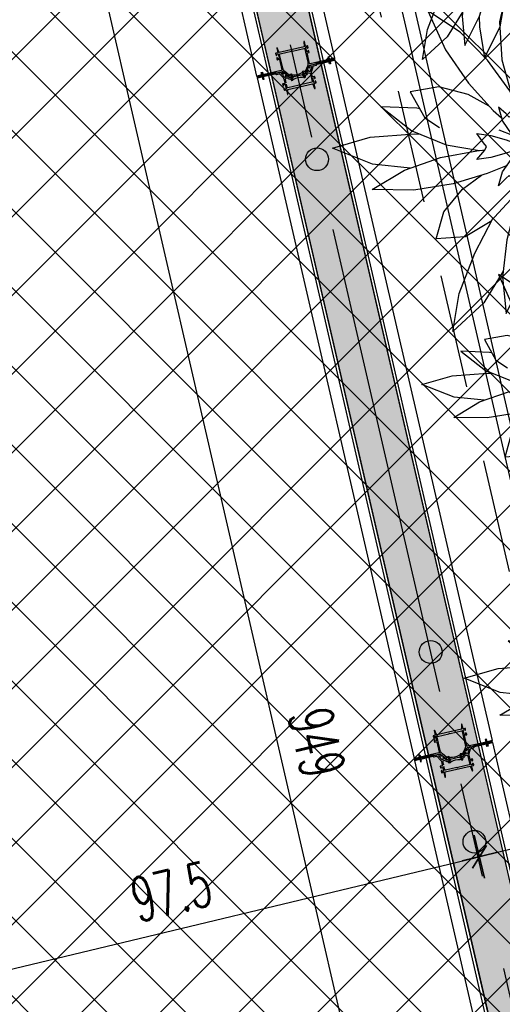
# Model space of a CAD drawing. Header units: centimetres. Extents: x -15121 to 17422, y -60492 to 0.
# Tile 161 of 256: x 1702 to 1779, y -30185 to -30029. Entities that reach past the tile are written whole.
import ezdxf
from ezdxf.enums import TextEntityAlignment as Align

# ---------------------------------------------------------------- set-up
doc = ezdxf.new("R2010")
doc.units = ezdxf.units.CM
doc.header["$LTSCALE"] = 60
doc.linetypes.add('CENTER', pattern=[2, 1.25, -0.25, 0.25, -0.25])
doc.linetypes.add('DP', pattern=[0.5, 0.3, -0.2])
for name, color, linetype in [('AIKA lampy restauracja wymiarowanie', 7, 'Continuous'), ('AIKA meble2', 8, 'Continuous'), ('AIKA podłoga deski cała', 2, 'Continuous'), ('AIKA sufity podwieszane', 8, 'Continuous'), ('AIKA sufity wymiarowanie', 7, 'Continuous'), ('AIKA szyny w podłodze', 3, 'Continuous'), ('AIKA wymiarowanie ogólne rzut2', 7, 'Continuous'), ('AIKA zieleń', 8, 'Continuous'), ('AIKA ŚCIANA2', 8, 'Continuous'), ('AIKA ścianki mobilne', 7, 'Continuous'), ('L-AXIS', 10, 'CENTER'), ('podciagi i nadproza', 7, 'DP')]:
    doc.layers.add(name, color=color, linetype=linetype)
doc.styles.add('normalnysimplex', font='simplex.shx', dxfattribs={"width": 0.85})
doc.styles.add('wymiar', font='txt.shx', dxfattribs={"width": 0.6})
doc.dimstyles.new('Dwudziestka', dxfattribs={"dimtxt": 7, "dimasz": 0.7, "dimexe": 5, "dimexo": 0, "dimgap": 2.5, "dimtad": 1, "dimtoh": 1, "dimdec": 3, "dimrnd": 0.5, "dimdsep": 46, "dimtxsty": 'wymiar', "dimblk": 'znacznik', "dimcen": 0, "dimdle": 5, "dimse1": 1, "dimse2": 1, "dimclrd": 256, "dimclre": 256, "dimclrt": 256, "dimadec": 0, "dimazin": 0, "dimtfac": 0.4, "dimtdec": 3, "dimtix": 1, "dimtofl": 0, "dimtmove": 2, "dimatfit": 3, "dimldrblk": 'znacznik', "dimfxl": 1, "dimtolj": 1, "dimarcsym": 0})

# ---------------------------------------------------------------- blocks, each defined once
blk = doc.blocks.new('SL podciągi restauracja')
at = {"layer": 'podciagi i nadproza'}
blk.add_lwpolyline([(1196.87, -27428.61), (1334.54, -28024.92), (1295.57, -28033.92), (1157.9, -27437.61), (1196.87, -27428.61)], dxfattribs=at)
blk = doc.blocks.new('z_45')
for p, q in [((1.116109, 12.784863), (2.886718, 15.481067)), ((2.886718, 15.481067), (3.112793, 12.559485)), ((-2.845997, 13.88936), (-3.570604, 10.668659)), ((-1.655763, 11.123252), (-2.845997, 13.88936)), ((3.844529, 11.023402), (6.185353, 13.788033)), ((6.185353, 13.788033), (5.718845, 10.564661)), ((-2.087796, 10.154057), (-0.650883, 12.201309)), ((-0.650883, 12.201309), (0.760937, 10.202289)), ((0.441211, 10.654926), (1.116109, 12.784863)), ((3.112793, 12.559485), (2.685738, 9.256053)), ((-9.471196, 11.583638), (-8.014357, 8.363295)), ((-6.825197, 9.823632), (-9.471196, 11.583638)), ((-3.570604, 10.668659), (-3.370214, 7.540822)), ((-1.588672, 10.865235), (-1.655763, 11.123252)), ((2.124023, 8.055043), (3.844529, 11.023402)), ((5.718845, 10.564661), (4.56084, 7.449961)), ((-4.564357, 7.499552), (-6.825197, 9.823632)), ((-2.313089, 8.569336), (-2.087796, 10.154057)), ((0.760937, 10.202289), (1.247263, 7.701373)), ((2.685738, 9.256053), (2.585155, 8.850694)), ((-8.014357, 8.363295), (-6.118167, 5.604553)), ((7.924801, 7.917333), (11.223727, 8.66015)), ((11.223727, 8.66015), (9.188086, 6.343603)), ((-2.732033, 4.996347), (-4.564357, 7.499552)), ((-3.370214, 7.540822), (-2.609962, 4.790235)), ((0.939745, 5.188775), (2.124023, 8.055043)), ((1.247263, 7.701373), (1.236522, 7.510304)), ((4.56084, 7.449961), (3.048825, 4.653072)), ((5.118847, 6.358695), (7.924801, 7.917333)), ((2.912497, 4.450679), (5.118847, 6.358695)), ((9.188086, 6.343603), (6.763673, 4.31025)), ((-8.571875, 5.299163), (-10.923731, 4.889011)), ((-10.923731, 4.889011), (-9.723246, 2.764893)), ((-6.165922, 4.682708), (-8.571875, 5.299163)), ((-6.118167, 5.604553), (-4.087406, 3.361177)), ((-1.916993, 3.620315), (-2.732033, 4.996347)), ((0.713086, 4.427791), (0.939745, 5.188775)), ((-4.421586, 3.730321), (-6.165922, 4.682708)), ((3.048825, 4.653072), (2.101171, 3.24595)), ((6.763673, 4.31025), (4.27959, 2.622747)), ((8.498532, 4.040098), (11.938083, 4.511809)), ((11.938083, 4.511809), (15.209764, 4.056096)), ((-13.329983, 3.664804), (-10.796976, 1.677108)), ((-10.395801, 3.557134), (-13.329983, 3.664804)), ((-10.143751, 3.508997), (-10.395801, 3.557134)), ((-4.087406, 3.361177), (-3.407812, 2.749658)), ((-3.663379, 3.641844), (-3.332913, 2.487993)), ((-3.033108, 3.074575), (-3.663379, 3.641844)), ((-1.897073, 3.641844), (-2.527249, 2.960253)), ((-1.838088, 2.487993), (-1.897073, 3.641844)), ((5.226266, 3.010106), (8.498532, 4.040098)), ((15.209764, 4.056096), (12.607419, 2.562547)), ((-9.723246, 2.764893), (-8.523244, 1.970458)), ((-3.332913, 2.487993), (-2.604687, 1.451993)), ((-2.780175, 2.809238), (-3.033108, 3.074575)), ((-2.527249, 2.960253), (-2.780175, 2.809238)), ((-1.709473, 1.451993), (-1.838088, 2.487993)), ((4.27959, 2.622747), (3.878319, 2.391028)), ((4.0667, 2.499819), (5.226266, 3.010106)), ((12.607419, 2.562547), (9.364843, 1.5064)), ((-10.796976, 1.677108), (-7.958597, 0.544524)), ((-3.632522, 1.770306), (-2.493846, 1.337838)), ((-0.402153, 2.182174), (-0.364649, 1.42529)), ((-17.348439, 0.262022), (-14.246488, 1.155138)), ((-14.246488, 1.155138), (-10.58799, 1.426625)), ((-10.58799, 1.426625), (-10.121489, 1.407576)), ((-4.898632, 0.705075), (-5.429691, 1.477385)), ((-5.429691, 1.477385), (-4.293358, 1.311088)), ((-4.293358, 1.311088), (-3.019536, 0.943708)), ((-3.019536, 0.943708), (-1.976955, 0.57261)), ((-2.604687, 1.451993), (-1.873535, 0.699282)), ((-1.583988, 0.699282), (-1.709473, 1.451993)), ((-1.679397, 1.271486), (-1.272851, 0.962949)), ((-1.626176, 0.952387), (-1.35352, 0.829601)), ((-1.294726, 0.943708), (-1.494336, 0.556159)), ((-0.877637, 1.311088), (-1.294726, 0.943708)), ((-0.130665, 1.477385), (-0.877637, 1.311088)), ((-0.538969, 0.705075), (-0.130665, 1.477385)), ((-0.343555, 1.074767), (-0.304008, 0.713921)), ((-0.342482, 1.076675), (-0.295609, 0.712991)), ((-0.039065, 0.684285), (0.143945, 1.07379)), ((0.143945, 1.07379), (-0.026757, 0.682902)), ((0.143945, 1.07379), (0.261426, 1.376176)), ((0.523341, 0.751948), (1.350194, 1.19648)), ((0.618356, 0.505519), (2.111423, 0.813913)), ((2.111423, 0.813913), (4.325879, 1.034188)), ((3.888863, 1.192188), (4.834962, 1.339221)), ((4.325879, 1.034188), (4.866993, 0.999713)), ((4.834962, 1.339221), (8.005172, 1.502991)), ((8.005172, 1.502991), (11.50527, 1.21479)), ((9.364843, 1.5064), (8.960253, 1.424313)), ((11.50527, 1.21479), (15.089351, 0.26207)), ((-14.047462, -1.054287), (-17.348439, 0.262022)), ((-8.423632, -0.520706), (-5.451953, 0.046134)), ((-7.958597, 0.544524), (-5.231249, 0.066352)), ((-5.451953, 0.046134), (-4.759377, 0.10953)), ((-5.429691, -0.687051), (-4.769921, 0.085259)), ((-4.635745, 0.395179), (-4.898632, 0.705075)), ((-4.769921, 0.085259), (-4.635745, 0.395179)), ((-1.976955, 0.217772), (-3.019536, -0.153327)), ((-2.604687, -0.661659), (-1.873535, 0.091076)), ((-1.976955, 0.57261), (-1.628906, 0.433159)), ((-1.628906, 0.357175), (-1.976955, 0.217772)), ((-1.881445, 0.339508), (-1.606447, 0.383544)), ((-1.873535, 0.699282), (-1.562113, 0.420308)), ((-1.873535, 0.091076), (-1.774222, 0.182414)), ((-1.774222, 0.182414), (-1.583988, 0.343227)), ((-1.728809, 0.212503), (-1.572365, 0.349855)), ((-1.727444, 0.221968), (-1.604688, 0.331926)), ((-1.583988, 0.091076), (-1.709473, -0.661659)), ((-1.683301, 0.60215), (-1.553714, 0.433731)), ((-1.683301, 0.18189), (-1.563573, 0.353074)), ((-1.676369, 0.47915), (-1.631546, 0.482464)), ((-1.676369, 0.452209), (-1.676369, 0.47915)), ((-1.676369, 0.47915), (-1.565433, 0.409579)), ((-1.676369, 0.267673), (-1.676369, 0.338197)), ((-1.583988, 0.699282), (-1.542676, 0.458455)), ((-1.543754, 0.454164), (-1.583988, 0.699282)), ((-1.545703, 0.324464), (-1.583988, 0.091076)), ((-1.494336, 0.556159), (-1.572365, 0.395179)), ((-1.572365, 0.395179), (-1.511622, 0.234222)), ((-1.567286, 0.192738), (-1.48496, 0.186634)), ((-1.553714, 0.277925), (-1.532912, 0.290728)), ((-1.546973, 0.488734), (-1.526272, 0.490236)), ((-1.511622, 0.234222), (-1.294726, -0.153327)), ((-0.698143, 0.395179), (-0.538969, 0.705075)), ((-0.57354, 0.085259), (-0.698143, 0.395179)), ((-0.61475, 0.557566), (0.414157, 0.633597)), ((-0.587601, 0.120354), (0.414157, 0.046349)), ((-0.130665, -0.687051), (-0.57354, 0.085259)), ((-0.552541, 0.679731), (-0.473535, 0.568008)), ((-0.552541, 0.048637), (-0.451565, 0.110316)), ((-0.343555, 0.101996), (-0.4583, -0.115633)), ((-0.351566, 0.05846), (-0.343555, 0.072765)), ((0.414157, 0.633597), (-0.343555, 0.718355)), ((-0.343555, 0.718355), (-0.343555, 0.577641)), ((-0.343555, -0.038433), (-0.343555, 0.101996)), ((0.414157, 0.046349), (-0.343555, -0.038433)), ((-0.020218, 0.682187), (0.042868, 0.793743)), ((0.263965, -0.291395), (0, 0)), ((0.005859, 0.000691), (0.263965, -0.291395)), ((0.112987, 0.01266), (0.343358, -0.138187)), ((0.343358, -0.138187), (0.122851, 0.013781)), ((0.343358, 0.641418), (0.523341, 0.751948)), ((0.523341, 0.751948), (0.350583, 0.640726)), ((0.882226, 0.339985), (0.414157, 0.633597)), ((0.414157, 0.046349), (0.882226, 0.339985)), ((8.87754, 0.106263), (8.870017, 0.108933)), ((10.431641, -1.544666), (8.87754, 0.106263)), ((15.089351, 0.26207), (11.904103, -0.724029)), ((-11.416704, -1.54047), (-8.423632, -0.520706)), ((-4.293358, -0.520706), (-5.429691, -0.687051)), ((-3.019536, -0.153327), (-4.293358, -0.520706)), ((-3.332913, -1.697659), (-2.604687, -0.661659)), ((-1.709473, -0.661659), (-1.838088, -1.697659)), ((-1.693851, -0.568056), (-1.146388, -0.28398)), ((-0.682133, -0.564265), (-1.35352, -2.042174)), ((-1.294726, -0.153327), (-0.877637, -0.520706)), ((-0.877637, -0.520706), (-0.130665, -0.687051)), ((-0.190139, -0.021291), (-0.149512, -0.409627)), ((-0.149512, -0.409627), (-0.140429, -0.670075)), ((-0.091702, -2.064657), (-0.140429, -0.685)), ((1.305467, -1.671815), (0.263965, -0.291395)), ((0.343358, -0.138187), (1.780665, -0.936222)), ((0.694239, -0.332999), (1.227832, -0.725722)), ((11.904103, -0.724029), (9.830469, -0.90611)), ((-14.07373, -3.13642), (-11.416704, -1.54047)), ((-10.945606, -1.379967), (-14.047462, -1.054287)), ((-2.953124, -1.157331), (-4.577738, -1.834464)), ((1.780665, -0.936222), (3.791404, -1.803994)), ((8.400196, -2.436328), (10.431641, -1.544666)), ((-4.577738, -1.834464), (-7.403421, -2.685213)), ((-6.6167, -3.11451), (-5.047756, -1.975965)), ((-3.663379, -2.851462), (-3.332913, -1.697659)), ((-3.033108, -2.206969), (-3.663379, -2.851462)), ((-2.780175, -1.994538), (-3.033108, -2.206969)), ((-2.527249, -2.210593), (-2.780175, -1.994538)), ((-1.897073, -2.851462), (-2.527249, -2.210593)), ((-1.35352, -2.042174), (-2.229786, -4.429722)), ((-1.838088, -1.697659), (-1.897073, -2.851462)), ((-1.897073, -2.844191), (-1.347756, -2.01571)), ((-1.347756, -2.01571), (-1.297754, -1.919913)), ((-0.207716, -4.4456), (-0.091702, -2.064657)), ((2.482617, -3.62699), (1.305467, -1.671815)), ((3.791404, -1.803994), (6.092381, -2.413368)), ((6.092381, -2.413368), (8.400196, -2.436328)), ((-10.627055, -3.20127), (-14.07373, -3.13642)), ((-7.403421, -2.685213), (-10.627055, -3.20127)), ((-8.167577, -4.977584), (-6.6167, -3.11451)), ((-1.899707, -2.848768), (-2.638769, -3.964114)), ((3.484273, -2.572203), (3.932518, -2.881288)), ((4.709864, -3.591299), (3.717869, -2.733254)), ((3.932518, -2.881288), (6.586033, -4.438806)), ((10.435152, -3.927588), (8.347654, -2.43578)), ((-2.638769, -3.964114), (-4.346585, -5.804968)), ((3.390723, -5.904579), (2.482617, -3.62699)), ((7.103026, -6.169581), (4.709864, -3.591299)), ((12.572265, -6.654835), (10.435152, -3.927588)), ((-2.229786, -4.429722), (-2.974415, -7.289314)), ((-0.641215, -7.295108), (-0.207716, -4.4456)), ((6.586033, -4.438806), (9.533495, -5.789065)), ((-8.790821, -7.222462), (-8.167577, -4.977584)), ((-5.600298, -8.385539), (-4.10918, -5.549121)), ((-0.278127, -4.908538), (0.070995, -6.779051)), ((3.260642, -5.578327), (5.139941, -8.084035)), ((-4.346585, -5.804968), (-6.415725, -7.052922)), ((3.625292, -8.252382), (3.390723, -5.904579)), ((9.053218, -9.147692), (7.103026, -6.169581)), ((9.533495, -5.789065), (12.572265, -6.654835)), ((-6.415725, -7.052922), (-8.790821, -7.222462)), ((-2.974415, -7.289314), (-3.329104, -10.357284)), ((-1.53594, -10.355759), (-0.641215, -7.295108)), ((0.070995, -6.779051), (1.064259, -8.927584)), ((5.139941, -8.084035), (7.544237, -10.623288)), ((-6.894338, -11.727738), (-5.600298, -8.385539)), ((0.57441, -11.471963), (1.038867, -8.872604)), ((2.781737, -10.418105), (3.625292, -8.252382)), ((1.064259, -8.927584), (2.781737, -10.418105)), ((10.071385, -12.377596), (9.053218, -9.147692)), ((-3.271973, -9.86352), (-4.865432, -12.475824)), ((-3.329104, -10.357284), (-3.035742, -13.370013)), ((-3.035742, -13.370013), (-1.53594, -10.355759)), ((-1.55713, -10.398388), (-1.542676, -11.455464)), ((7.544237, -10.623288), (10.071385, -12.377596)), ((-7.407814, -14.838576), (-6.894338, -11.727738)), ((-1.542676, -11.455464), (-1.008987, -14.652538)), ((-1.008987, -14.652538), (0.57441, -11.471963)), ((-4.865432, -12.475824), (-7.407814, -14.838576))]:
    blk.add_line(p, q)
blk = doc.blocks.new('SL ścianki przesuwne restauracja')
at = {"layer": 'AIKA ścianki mobilne'}
for p, q in [((6697.51, -25869.66), (6722.36, -25977.32)), ((6720.61, -25977.73), (6695.75, -25870.06)), ((6710.09, -25980.16), (6685.23, -25872.49)), ((6686.98, -25872.09), (6711.84, -25979.75)), ((6745.53, -26085.69), (6720.68, -25978.02)), ((6722.43, -25977.62), (6747.29, -26085.28)), ((6735.01, -26088.12), (6710.15, -25980.45)), ((6711.91, -25980.05), (6736.76, -26087.71)), ((6770.46, -26193.65), (6745.6, -26085.98)), ((6747.35, -26085.58), (6772.21, -26193.24)), ((6736.83, -26088.01), (6761.69, -26195.67)), ((6759.93, -26196.08), (6735.08, -26088.41))]:
    blk.add_line(p, q, dxfattribs=at)
at = {"layer": 'AIKA ścianki mobilne', "linetype": 'Continuous'}
for points in [[(6717.76, -25976.37), (6718.13, -25977.97, -0.162719), (6718.07, -25978.6), (6717.7, -25979.43, -0.023978), (6717.68, -25979.47, -0.684311), (6717.59, -25979.46), (6717.58, -25979.42, 0.414214), (6717.52, -25979.39), (6717.34, -25979.43, 0.198912), (6717.31, -25979.45), (6717.26, -25979.54, 0.668179), (6717.28, -25979.57), (6717.43, -25979.53, -0.414214), (6717.46, -25979.54), (6717.5, -25979.74, -0.414214), (6717.49, -25979.76), (6717.33, -25979.8, 0.414214), (6717.32, -25979.82), (6717.33, -25979.9, 0.414214), (6717.36, -25979.92), (6717.5, -25979.88, 0.235614), (6717.85, -25979.6), (6718.3, -25978.57, -0.235614), (6718.44, -25978.46), (6719.36, -25978.24, 0.198912), (6719.39, -25978.22), (6719.42, -25978.17, -0.198912), (6719.45, -25978.15), (6721.54, -25977.67, 0.414214), (6721.6, -25977.57), (6721.52, -25977.24, 0.414214), (6721.43, -25977.18), (6721.38, -25977.19, 0.414214), (6721.36, -25977.22), (6721.39, -25977.31, -0.414214), (6721.41, -25977.33), (6721.45, -25977.51, -0.414214), (6721.44, -25977.54), (6718.51, -25978.21, -0.414214), (6718.39, -25978.14), (6718.02, -25976.5, -0.414214), (6718.03, -25976.48), (6718.32, -25976.41, 0.414214), (6718.36, -25976.35), (6718.32, -25976.17, 0.198912), (6718.3, -25976.14), (6718.21, -25976.08, 0.668179), (6718.18, -25976.1), (6718.22, -25976.26, -0.414214), (6718.2, -25976.28), (6718, -25976.33, -0.414214), (6717.97, -25976.32), (6717.81, -25975.62, -0.414214), (6717.83, -25975.6), (6718.03, -25975.55, -0.414214), (6718.06, -25975.57), (6718.09, -25975.72, 0.668179), (6718.13, -25975.73), (6718.18, -25975.64, 0.198912), (6718.19, -25975.61), (6718.15, -25975.42, 0.414214), (6718.09, -25975.39), (6717.79, -25975.45, -0.414214), (6717.77, -25975.44), (6717.6, -25974.7, 0.414214), (6717.58, -25974.68), (6717.53, -25974.69, 0.36397), (6717.52, -25974.71), (6717.55, -25975.41, 0.043661), (6717.56, -25975.46), (6717.57, -25975.49, -0.414214), (6717.55, -25975.51), (6713.61, -25976.42, -0.414214), (6713.59, -25976.4), (6713.58, -25976.38, 0.043661), (6713.57, -25976.33), (6713.3, -25975.69, 0.36397), (6713.27, -25975.68), (6713.23, -25975.69, 0.414214), (6713.22, -25975.71), (6713.39, -25976.45, -0.414214), (6713.37, -25976.48), (6713.08, -25976.54, 0.414214), (6713.04, -25976.6), (6713.08, -25976.79, 0.198912), (6713.11, -25976.82), (6713.19, -25976.87, 0.668179), (6713.22, -25976.85), (6713.19, -25976.69, -0.414214), (6713.2, -25976.67), (6713.4, -25976.62, -0.414214), (6713.43, -25976.64), (6713.59, -25977.33, -0.414214), (6713.57, -25977.35), (6713.37, -25977.4, -0.414214), (6713.35, -25977.38), (6713.31, -25977.23, 0.668179), (6713.27, -25977.22), (6713.22, -25977.31, 0.198912), (6713.21, -25977.35), (6713.26, -25977.53, 0.414214), (6713.32, -25977.57), (6713.61, -25977.5, -0.414214), (6713.63, -25977.51), (6714.01, -25979.15, -0.414214), (6713.93, -25979.27), (6711.01, -25979.95, -0.414214), (6710.99, -25979.93), (6710.94, -25979.74, -0.414214), (6710.96, -25979.72), (6710.94, -25979.62, 0.414214), (6710.91, -25979.61), (6710.86, -25979.62, 0.414214), (6710.8, -25979.72), (6710.88, -25980.05, 0.414214), (6710.98, -25980.11), (6713.06, -25979.63, -0.198912), (6713.1, -25979.63), (6713.15, -25979.66, 0.198912), (6713.19, -25979.67), (6714.11, -25979.46, -0.235614), (6714.28, -25979.5), (6715.14, -25980.22, 0.235614), (6715.58, -25980.33), (6715.72, -25980.29, 0.414214), (6715.74, -25980.27), (6715.72, -25980.19, 0.414214), (6715.69, -25980.18), (6715.54, -25980.21, -0.414214), (6715.51, -25980.2), (6715.47, -25980, -0.414214), (6715.48, -25979.98), (6715.64, -25979.94, 0.668179), (6715.65, -25979.91), (6715.56, -25979.85, 0.198912), (6715.52, -25979.85), (6715.34, -25979.89, 0.414214), (6715.3, -25979.95), (6715.31, -25979.98, -0.684311), (6715.23, -25980.04, -0.023978), (6715.19, -25980.01), (6714.51, -25979.43, -0.162719), (6714.17, -25978.89), (6713.68, -25976.76, -0.414214), (6713.76, -25976.64), (6715.55, -25976.23), (6715.62, -25976.17, -0.267949), (6715.64, -25976.16), (6715.72, -25976.19), (6717.52, -25975.77, -0.414214), (6717.64, -25975.85), (6717.76, -25976.37)], [(6714.71, -25981.22), (6714.59, -25980.68, -0.265236), (6714.62, -25980.58), (6714.77, -25980.44, -0.397137), (6714.91, -25980.44, 0.21042), (6715.36, -25980.6, -0.371263), (6715.47, -25980.67), (6715.49, -25980.76, 0.414214), (6715.61, -25980.83), (6715.74, -25980.8, 0.198912), (6715.77, -25980.78), (6715.83, -25980.7, 0.668179), (6715.81, -25980.66), (6715.65, -25980.7, -0.414214), (6715.63, -25980.69), (6715.58, -25980.49, -0.414214), (6715.6, -25980.47), (6715.75, -25980.43, 0.414214), (6715.77, -25980.41), (6715.75, -25980.33, 0.414214), (6715.73, -25980.31), (6715.41, -25980.39, -0.226285), (6715.07, -25980.31), (6714.74, -25980.06, 0.155747), (6714.71, -25980.05), (6714.58, -25980.04, 0.668179), (6714.57, -25980.08), (6714.68, -25980.19, -0.414214), (6714.68, -25980.22), (6714.53, -25980.36, -0.414214), (6714.5, -25980.36), (6713.96, -25979.79, -0.580732), (6713.98, -25979.71), (6714.17, -25979.67, -0.265236), (6714.19, -25979.67), (6714.3, -25979.79, 0.414214), (6714.33, -25979.79), (6714.44, -25979.69, 0.447259), (6714.44, -25979.66), (6714.27, -25979.52, 0.235614), (6714.1, -25979.48), (6713.19, -25979.69, -0.198912), (6713.15, -25979.68), (6713.09, -25979.64, 0.198912), (6713.02, -25979.63), (6710.98, -25980.11, 0.414214), (6710.92, -25980.2), (6710.99, -25980.53, 0.414214), (6711.09, -25980.59), (6711.14, -25980.58, 0.414214), (6711.15, -25980.56), (6711.13, -25980.46, -0.414214), (6711.11, -25980.45), (6711.06, -25980.26, -0.414214), (6711.08, -25980.24), (6712.98, -25979.8, -0.198912), (6713.01, -25979.8), (6713.13, -25979.88, 0.198912), (6713.2, -25979.89), (6713.59, -25979.8, -0.265236), (6713.69, -25979.83), (6714.23, -25980.4, -0.13423), (6714.35, -25980.63), (6714.5, -25981.27, -0.414214), (6714.48, -25981.3), (6714.19, -25981.37, 0.414214), (6714.15, -25981.43), (6714.2, -25981.61, 0.198912), (6714.22, -25981.64), (6714.3, -25981.69, 0.668179), (6714.33, -25981.67), (6714.3, -25981.52, -0.414214), (6714.31, -25981.49), (6714.52, -25981.44, -0.414214), (6714.54, -25981.46), (6714.7, -25982.15, -0.414214), (6714.69, -25982.18), (6714.48, -25982.22, -0.414214), (6714.46, -25982.21), (6714.42, -25982.05, 0.668179), (6714.39, -25982.05), (6714.33, -25982.13, 0.198912), (6714.33, -25982.17), (6714.37, -25982.35, 0.414214), (6714.43, -25982.39), (6714.72, -25982.32, -0.414214), (6714.74, -25982.34), (6714.92, -25983.08, 0.414214), (6714.94, -25983.09), (6714.98, -25983.08, 0.36397), (6715, -25983.06), (6714.96, -25982.36, 0.043661), (6714.95, -25982.31), (6714.95, -25982.29, -0.414214), (6714.96, -25982.27), (6718.9, -25981.36, -0.414214), (6718.92, -25981.37), (6718.93, -25981.39, 0.043661), (6718.95, -25981.44), (6719.22, -25982.09, 0.36397), (6719.24, -25982.1), (6719.29, -25982.09, 0.414214), (6719.3, -25982.06), (6719.13, -25981.32, -0.414214), (6719.14, -25981.3), (6719.44, -25981.23, 0.414214), (6719.47, -25981.17), (6719.43, -25980.99, 0.198912), (6719.41, -25980.96), (6719.32, -25980.91, 0.668179), (6719.29, -25980.93), (6719.33, -25981.08, -0.414214), (6719.32, -25981.11), (6719.11, -25981.15, -0.414214), (6719.09, -25981.14), (6718.93, -25980.45, -0.414214), (6718.94, -25980.42), (6719.15, -25980.38, -0.414214), (6719.17, -25980.39), (6719.21, -25980.55, 0.668179), (6719.24, -25980.55), (6719.3, -25980.47, 0.198912), (6719.3, -25980.43), (6719.26, -25980.25, 0.414214), (6719.2, -25980.21), (6718.91, -25980.28, -0.414214), (6718.88, -25980.26), (6718.74, -25979.62, -0.13423), (6718.75, -25979.35), (6718.98, -25978.61, -0.265236), (6719.05, -25978.54), (6719.44, -25978.45, 0.198912), (6719.51, -25978.41), (6719.58, -25978.29, -0.198912), (6719.6, -25978.27), (6721.5, -25977.83, -0.414214), (6721.53, -25977.85), (6721.57, -25978.03, -0.414214), (6721.56, -25978.05), (6721.58, -25978.15, 0.414214), (6721.6, -25978.17), (6721.65, -25978.16, 0.414214), (6721.71, -25978.06), (6721.63, -25977.73, 0.414214), (6721.54, -25977.67), (6719.49, -25978.14, 0.198912), (6719.44, -25978.18), (6719.4, -25978.24, -0.198912), (6719.37, -25978.26), (6718.46, -25978.47, 0.235614), (6718.32, -25978.59), (6718.23, -25978.78, 0.447259), (6718.24, -25978.81), (6718.39, -25978.86, 0.414214), (6718.41, -25978.84), (6718.46, -25978.69, -0.265236), (6718.48, -25978.67), (6718.66, -25978.63, -0.580732), (6718.72, -25978.69), (6718.49, -25979.44, -0.414214), (6718.46, -25979.46), (6718.26, -25979.39, -0.414214), (6718.25, -25979.37), (6718.3, -25979.22, 0.668179), (6718.27, -25979.19), (6718.15, -25979.25, 0.155747), (6718.13, -25979.27), (6717.95, -25979.65, -0.226285), (6717.68, -25979.86), (6717.36, -25979.94, 0.414214), (6717.35, -25979.96), (6717.37, -25980.04, 0.414214), (6717.39, -25980.05), (6717.54, -25980.02, -0.414214), (6717.57, -25980.03), (6717.61, -25980.23, -0.414214), (6717.6, -25980.25), (6717.44, -25980.29, 0.668179), (6717.44, -25980.32), (6717.52, -25980.38, 0.198912), (6717.56, -25980.38), (6717.69, -25980.35, 0.414214), (6717.77, -25980.23), (6717.75, -25980.15, -0.371263), (6717.81, -25980.03, 0.21042), (6718.15, -25979.69, -0.397137), (6718.27, -25979.63), (6718.48, -25979.69, -0.265236), (6718.54, -25979.77), (6718.83, -25981.01, -0.414214), (6718.76, -25981.13), (6716.96, -25981.55), (6716.9, -25981.61, -0.267949), (6716.88, -25981.61), (6716.79, -25981.59), (6715, -25982, -0.414214), (6714.88, -25981.93), (6714.76, -25981.41)], [(6742.68, -26084.33), (6743.05, -26085.93, -0.162719), (6742.99, -26086.56), (6742.63, -26087.39, -0.023978), (6742.61, -26087.43, -0.684311), (6742.51, -26087.42), (6742.51, -26087.38, 0.414214), (6742.45, -26087.35), (6742.26, -26087.39, 0.198912), (6742.23, -26087.41), (6742.18, -26087.5, 0.668179), (6742.2, -26087.53), (6742.36, -26087.49, -0.414214), (6742.38, -26087.51), (6742.43, -26087.7, -0.414214), (6742.41, -26087.72), (6742.26, -26087.76, 0.414214), (6742.24, -26087.78), (6742.26, -26087.86, 0.414214), (6742.28, -26087.88), (6742.43, -26087.84, 0.235614), (6742.77, -26087.56), (6743.23, -26086.53, -0.235614), (6743.37, -26086.42), (6744.28, -26086.2, 0.198912), (6744.31, -26086.18), (6744.34, -26086.13, -0.198912), (6744.38, -26086.11), (6746.46, -26085.63, 0.414214), (6746.52, -26085.53), (6746.45, -26085.2, 0.414214), (6746.35, -26085.14), (6746.3, -26085.15, 0.414214), (6746.29, -26085.18), (6746.31, -26085.27, -0.414214), (6746.33, -26085.29), (6746.38, -26085.47, -0.414214), (6746.36, -26085.5), (6743.44, -26086.17, -0.414214), (6743.32, -26086.1), (6742.94, -26084.46, -0.414214), (6742.96, -26084.44), (6743.25, -26084.37, 0.414214), (6743.29, -26084.31), (6743.24, -26084.13, 0.198912), (6743.22, -26084.1), (6743.14, -26084.04, 0.668179), (6743.11, -26084.06), (6743.14, -26084.22, -0.414214), (6743.13, -26084.24), (6742.92, -26084.29, -0.414214), (6742.9, -26084.28), (6742.74, -26083.58, -0.414214), (6742.75, -26083.56), (6742.96, -26083.51, -0.414214), (6742.98, -26083.53), (6743.02, -26083.68, 0.668179), (6743.05, -26083.69), (6743.11, -26083.6, 0.198912), (6743.11, -26083.57), (6743.07, -26083.38, 0.414214), (6743.01, -26083.35), (6742.72, -26083.41, -0.414214), (6742.7, -26083.4), (6742.52, -26082.66, 0.414214), (6742.5, -26082.64), (6742.46, -26082.65, 0.36397), (6742.44, -26082.67), (6742.48, -26083.37, 0.043661), (6742.48, -26083.42), (6742.49, -26083.45, -0.414214), (6742.48, -26083.47), (6738.54, -26084.38, -0.414214), (6738.52, -26084.36), (6738.51, -26084.34, 0.043661), (6738.49, -26084.29), (6738.22, -26083.65, 0.36397), (6738.2, -26083.64), (6738.15, -26083.65, 0.414214), (6738.14, -26083.67), (6738.31, -26084.41, -0.414214), (6738.3, -26084.44), (6738, -26084.5, 0.414214), (6737.97, -26084.56), (6738.01, -26084.75, 0.198912), (6738.03, -26084.78), (6738.12, -26084.83, 0.668179), (6738.15, -26084.81), (6738.11, -26084.65, -0.414214), (6738.12, -26084.63), (6738.33, -26084.58, -0.414214), (6738.35, -26084.6), (6738.51, -26085.29, -0.414214), (6738.5, -26085.31), (6738.29, -26085.36, -0.414214), (6738.27, -26085.34), (6738.23, -26085.19, 0.668179), (6738.2, -26085.18), (6738.14, -26085.27, 0.198912), (6738.14, -26085.31), (6738.18, -26085.49, 0.414214), (6738.24, -26085.53), (6738.53, -26085.46, -0.414214), (6738.56, -26085.47), (6738.93, -26087.11, -0.414214), (6738.86, -26087.23), (6735.94, -26087.91, -0.414214), (6735.91, -26087.89), (6735.87, -26087.71, -0.414214), (6735.88, -26087.68), (6735.86, -26087.58, 0.414214), (6735.84, -26087.57), (6735.79, -26087.58, 0.414214), (6735.73, -26087.68), (6735.81, -26088.01, 0.414214), (6735.9, -26088.07), (6737.99, -26087.59, -0.198912), (6738.03, -26087.59), (6738.08, -26087.62, 0.198912), (6738.11, -26087.63), (6739.03, -26087.42, -0.235614), (6739.2, -26087.46), (6740.07, -26088.18, 0.235614), (6740.5, -26088.29), (6740.65, -26088.25, 0.414214), (6740.66, -26088.23), (6740.64, -26088.15, 0.414214), (6740.62, -26088.14), (6740.46, -26088.17, -0.414214), (6740.44, -26088.16), (6740.39, -26087.96, -0.414214), (6740.41, -26087.94), (6740.56, -26087.9, 0.668179), (6740.57, -26087.87), (6740.48, -26087.81, 0.198912), (6740.45, -26087.81), (6740.26, -26087.85, 0.414214), (6740.23, -26087.91), (6740.23, -26087.94, -0.684311), (6740.16, -26088, -0.023978), (6740.12, -26087.97), (6739.43, -26087.39, -0.162719), (6739.1, -26086.85), (6738.61, -26084.72, -0.414214), (6738.68, -26084.6), (6740.48, -26084.19), (6740.54, -26084.13, -0.267949), (6740.56, -26084.12), (6740.65, -26084.15), (6742.44, -26083.73, -0.414214), (6742.56, -26083.81), (6742.68, -26084.33)], [(6739.64, -26089.18), (6739.51, -26088.64, -0.265236), (6739.54, -26088.54), (6739.69, -26088.4, -0.397137), (6739.83, -26088.4, 0.21042), (6740.29, -26088.56, -0.371263), (6740.39, -26088.63), (6740.41, -26088.72, 0.414214), (6740.53, -26088.79), (6740.67, -26088.76, 0.198912), (6740.7, -26088.74), (6740.75, -26088.66, 0.668179), (6740.73, -26088.63), (6740.57, -26088.66, -0.414214), (6740.55, -26088.65), (6740.51, -26088.45, -0.414214), (6740.52, -26088.43), (6740.68, -26088.39, 0.414214), (6740.69, -26088.37), (6740.67, -26088.29, 0.414214), (6740.65, -26088.27), (6740.33, -26088.35, -0.226285), (6740, -26088.27), (6739.67, -26088.02, 0.155747), (6739.64, -26088.01), (6739.51, -26088, 0.668179), (6739.49, -26088.04), (6739.6, -26088.15, -0.414214), (6739.6, -26088.18), (6739.45, -26088.32, -0.414214), (6739.42, -26088.32), (6738.88, -26087.75, -0.580732), (6738.91, -26087.67), (6739.09, -26087.63, -0.265236), (6739.11, -26087.63), (6739.23, -26087.75, 0.414214), (6739.25, -26087.75), (6739.36, -26087.65, 0.447259), (6739.36, -26087.62), (6739.2, -26087.48, 0.235614), (6739.02, -26087.44), (6738.11, -26087.65, -0.198912), (6738.07, -26087.64), (6738.01, -26087.6, 0.198912), (6737.95, -26087.59), (6735.9, -26088.07, 0.414214), (6735.84, -26088.16), (6735.92, -26088.49, 0.414214), (6736.01, -26088.55), (6736.06, -26088.54, 0.414214), (6736.08, -26088.52), (6736.06, -26088.42, -0.414214), (6736.03, -26088.41), (6735.99, -26088.22, -0.414214), (6736, -26088.2), (6737.9, -26087.76, -0.198912), (6737.93, -26087.76), (6738.05, -26087.84, 0.198912), (6738.13, -26087.85), (6738.52, -26087.76, -0.265236), (6738.61, -26087.79), (6739.15, -26088.36, -0.13423), (6739.28, -26088.59), (6739.42, -26089.23, -0.414214), (6739.41, -26089.26), (6739.12, -26089.33, 0.414214), (6739.08, -26089.39), (6739.12, -26089.57, 0.198912), (6739.14, -26089.6), (6739.23, -26089.65, 0.668179), (6739.26, -26089.63), (6739.22, -26089.48, -0.414214), (6739.24, -26089.45), (6739.44, -26089.4, -0.414214), (6739.47, -26089.42), (6739.63, -26090.11, -0.414214), (6739.61, -26090.14), (6739.41, -26090.18, -0.414214), (6739.38, -26090.17), (6739.35, -26090.01, 0.668179), (6739.31, -26090.01), (6739.26, -26090.09, 0.198912), (6739.25, -26090.13), (6739.29, -26090.31, 0.414214), (6739.35, -26090.35), (6739.65, -26090.28, -0.414214), (6739.67, -26090.3), (6739.84, -26091.04, 0.414214), (6739.86, -26091.05), (6739.91, -26091.04, 0.36397), (6739.92, -26091.02), (6739.89, -26090.32, 0.043661), (6739.88, -26090.27), (6739.87, -26090.25, -0.414214), (6739.89, -26090.23), (6743.83, -26089.32, -0.414214), (6743.85, -26089.33), (6743.85, -26089.36, 0.043661), (6743.87, -26089.4), (6744.14, -26090.05, 0.36397), (6744.17, -26090.06), (6744.21, -26090.05, 0.414214), (6744.23, -26090.02), (6744.05, -26089.28, -0.414214), (6744.07, -26089.26), (6744.36, -26089.19, 0.414214), (6744.4, -26089.13), (6744.36, -26088.95, 0.198912), (6744.33, -26088.92), (6744.25, -26088.87, 0.668179), (6744.22, -26088.89), (6744.25, -26089.04, -0.414214), (6744.24, -26089.07), (6744.04, -26089.11, -0.414214), (6744.01, -26089.1), (6743.85, -26088.41, -0.414214), (6743.87, -26088.38), (6744.07, -26088.34, -0.414214), (6744.1, -26088.35), (6744.13, -26088.51, 0.668179), (6744.17, -26088.51), (6744.22, -26088.43, 0.198912), (6744.23, -26088.39), (6744.19, -26088.21, 0.414214), (6744.13, -26088.17), (6743.83, -26088.24, -0.414214), (6743.81, -26088.22), (6743.66, -26087.58, -0.13423), (6743.67, -26087.31), (6743.91, -26086.57, -0.265236), (6743.98, -26086.5), (6744.37, -26086.41, 0.198912), (6744.43, -26086.37), (6744.5, -26086.25, -0.198912), (6744.53, -26086.23), (6746.43, -26085.79, -0.414214), (6746.45, -26085.81), (6746.5, -26085.99, -0.414214), (6746.48, -26086.01), (6746.5, -26086.11, 0.414214), (6746.53, -26086.13), (6746.58, -26086.12, 0.414214), (6746.64, -26086.02), (6746.56, -26085.69, 0.414214), (6746.46, -26085.63), (6744.42, -26086.1, 0.198912), (6744.37, -26086.14), (6744.33, -26086.2, -0.198912), (6744.3, -26086.22), (6743.38, -26086.43, 0.235614), (6743.24, -26086.55), (6743.16, -26086.74, 0.447259), (6743.17, -26086.77), (6743.31, -26086.82, 0.414214), (6743.34, -26086.8), (6743.39, -26086.65, -0.265236), (6743.4, -26086.63), (6743.59, -26086.59, -0.580732), (6743.65, -26086.65), (6743.41, -26087.4, -0.414214), (6743.39, -26087.42), (6743.19, -26087.35, -0.414214), (6743.17, -26087.33), (6743.22, -26087.18, 0.668179), (6743.19, -26087.15), (6743.08, -26087.21, 0.155747), (6743.06, -26087.23), (6742.87, -26087.61, -0.226285), (6742.6, -26087.82), (6742.29, -26087.9, 0.414214), (6742.27, -26087.92), (6742.29, -26088, 0.414214), (6742.31, -26088.01), (6742.47, -26087.98, -0.414214), (6742.49, -26087.99), (6742.54, -26088.19, -0.414214), (6742.52, -26088.21), (6742.37, -26088.25, 0.668179), (6742.36, -26088.28), (6742.45, -26088.34, 0.198912), (6742.48, -26088.34), (6742.62, -26088.31, 0.414214), (6742.69, -26088.19), (6742.67, -26088.11, -0.371263), (6742.73, -26087.99, 0.21042), (6743.07, -26087.65, -0.397137), (6743.2, -26087.59), (6743.4, -26087.65, -0.265236), (6743.47, -26087.73), (6743.76, -26088.97, -0.414214), (6743.68, -26089.09), (6741.89, -26089.51), (6741.82, -26089.57, -0.267949), (6741.8, -26089.57), (6741.72, -26089.55), (6739.92, -26089.96, -0.414214), (6739.8, -26089.89), (6739.68, -26089.37)]]:
    blk.add_lwpolyline(points, format="xyb", dxfattribs=at)
at = {"layer": 'AIKA ścianki mobilne'}
for points in [[(6722.36, -25977.32), (6721.58, -25977.5), (6721.49, -25977.11), (6721.3, -25977.16), (6721.39, -25977.55)], [(6722.43, -25977.62), (6721.65, -25977.8), (6721.74, -25978.19), (6721.55, -25978.23), (6721.46, -25977.84)], [(6710.09, -25980.16), (6710.87, -25979.98), (6710.78, -25979.59), (6710.97, -25979.54), (6711.06, -25979.93)], [(6710.15, -25980.45), (6710.93, -25980.27), (6711.02, -25980.66), (6711.22, -25980.62), (6711.13, -25980.23)], [(6747.29, -26085.28), (6746.51, -26085.46), (6746.42, -26085.07), (6746.22, -26085.12), (6746.31, -26085.51)], [(6747.35, -26085.58), (6746.58, -26085.76), (6746.67, -26086.15), (6746.47, -26086.19), (6746.38, -26085.8)], [(6735.01, -26088.12), (6735.79, -26087.94), (6735.7, -26087.55), (6735.89, -26087.5), (6735.98, -26087.89)], [(6735.08, -26088.41), (6735.86, -26088.23), (6735.95, -26088.62), (6736.14, -26088.58), (6736.05, -26088.19)]]:
    blk.add_lwpolyline(points, dxfattribs=at)
for points in [[(6721.58, -25977.5), (6721.62, -25977.65), (6722.4, -25977.47), (6722.36, -25977.32)], [(6721.62, -25977.65), (6721.65, -25977.8), (6722.43, -25977.62), (6722.4, -25977.47)], [(6710.09, -25980.16), (6710.12, -25980.3), (6710.9, -25980.12), (6710.87, -25979.98)], [(6710.12, -25980.3), (6710.15, -25980.45), (6710.93, -25980.27), (6710.9, -25980.12)], [(6746.51, -26085.46), (6746.54, -26085.61), (6747.32, -26085.43), (6747.29, -26085.28)], [(6746.54, -26085.61), (6746.58, -26085.76), (6747.35, -26085.58), (6747.32, -26085.43)], [(6735.01, -26088.12), (6735.04, -26088.27), (6735.82, -26088.09), (6735.79, -26087.94)], [(6735.04, -26088.27), (6735.08, -26088.41), (6735.86, -26088.23), (6735.82, -26088.09)]]:
    blk.add_lwpolyline(points, close=True, dxfattribs=at)
for points in [[(6715.77, -25979.93, 0.167317), (6717.14, -25979.62), (6717.44, -25979.55), (6717.48, -25979.75), (6717.28, -25979.8), (6717.31, -25979.93), (6715.75, -25980.28), (6715.72, -25980.15), (6715.53, -25980.19), (6715.48, -25980)], [(6715.93, -25980.62, -0.167317), (6717.3, -25980.31), (6717.59, -25980.24), (6717.55, -25980.04), (6717.35, -25980.09), (6717.32, -25979.96), (6715.76, -25980.32), (6715.79, -25980.45), (6715.6, -25980.5), (6715.64, -25980.69)], [(6740.7, -26087.9, 0.167317), (6742.07, -26087.58), (6742.36, -26087.51), (6742.41, -26087.71), (6742.21, -26087.76), (6742.24, -26087.89), (6740.68, -26088.24), (6740.65, -26088.11), (6740.45, -26088.15), (6740.41, -26087.96)], [(6740.86, -26088.58, -0.167317), (6742.22, -26088.27), (6742.52, -26088.2), (6742.47, -26088), (6742.27, -26088.05), (6742.24, -26087.92), (6740.69, -26088.28), (6740.72, -26088.41), (6740.52, -26088.46), (6740.57, -26088.65)]]:
    blk.add_lwpolyline(points, format="xyb", close=True, dxfattribs=at)
for centre in [(6719.59, -25993.31), (6737.58, -26071.26), (6744.51, -26101.27)]:
    blk.add_circle(centre, 1.8, dxfattribs=at)
at = {"layer": 'L-AXIS'}
blk.add_lwpolyline([(6846.99, -26545.19), (6632.62, -25616.62)], dxfattribs=at)
at = {"layer": 'AIKA ścianki mobilne', "style": 'normalnysimplex', "width": 0.85, "flags": 12}
for p in [(7526.71, -25549.96), (6841.55, -25708.14), (6722.86, -25735.55), (7655.65, -26108.47), (6970.49, -26266.66), (6851.79, -26294.06)]:
    blk.add_attdef('200', text='', height=0.3, rotation=13, dxfattribs=at).set_placement(p, align=Align.TOP_LEFT)
at = {"layer": 'AIKA ścianki mobilne', "style": 'normalnysimplex', "width": 0.85}
for p in [(7511.03, -25612.22), (6883.82, -25757.03), (6707.18, -25797.81), (7639.97, -26170.73), (7012.75, -26315.54), (6836.11, -26356.32)]:
    blk.add_attdef('80', text='', height=0.3, rotation=13, dxfattribs=at).set_placement(p, align=Align.CENTER)
blk = doc.blocks.new('znacznik')
at = {"color": 0}
for points in [[(0, -5), (0, 5)], [(-4, 0), (4, 0)]]:
    blk.add_lwpolyline(points, dxfattribs=at)
at = {"color": 1}
blk.add_lwpolyline([(-2.12, -2.12), (2.12, 2.12)], dxfattribs=at)
blk = doc.blocks.new('*D5376')
at = {"layer": 'AIKA wymiarowanie ogólne rzut2', "lineweight": -2, "transparency": 16777216}
blk.add_line((1090.25, -29865.61), (1674.48, -29730.73), dxfattribs=at)
at = {"layer": 'Defpoints', "color": 0, "transparency": 16777216}
for p in [(1675.17, -29730.58), (1760.44, -30099.93), (1174.84, -30235.13)]:
    blk.add_point(p, dxfattribs=at)
at = {"layer": 'AIKA wymiarowanie ogólne rzut2', "linetype": 'ByBlock', "lineweight": -2, "transparency": 16777216, "xscale": 0.7, "yscale": 0.7, "zscale": 0.7}
for p, rotation in [((1675.17, -29730.58), 12.99999999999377), ((1089.57, -29865.77), 192.9999999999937)]:
    blk.add_blockref('znacznik', p, dxfattribs=dict(at, rotation=rotation))
at = {"layer": 'AIKA wymiarowanie ogólne rzut2', "transparency": 16777216, "insert": (1381.02, -29792.33), "char_height": 7, "attachment_point": 5, "rotation": 13, "style": 'wymiar'}
blk.add_mtext('\\A1;601', dxfattribs=at)
blk = doc.blocks.new('*D5377')
at = {"layer": 'AIKA wymiarowanie ogólne rzut2', "lineweight": -2, "transparency": 16777216}
blk.add_line((1675.85, -29730.42), (1913.25, -29675.61), dxfattribs=at)
at = {"layer": 'Defpoints', "color": 0, "transparency": 16777216}
for p in [(1908.18, -29650.52), (1913.93, -29675.45), (1760.44, -30099.93)]:
    blk.add_point(p, dxfattribs=at)
at = {"layer": 'AIKA wymiarowanie ogólne rzut2', "linetype": 'ByBlock', "lineweight": -2, "transparency": 16777216, "xscale": 0.7, "yscale": 0.7, "zscale": 0.7}
for p, rotation in [((1913.93, -29675.45), 12.99999999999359), ((1675.17, -29730.58), 192.9999999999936)]:
    blk.add_blockref('znacznik', p, dxfattribs=dict(at, rotation=rotation))
at = {"layer": 'AIKA wymiarowanie ogólne rzut2', "transparency": 16777216, "insert": (1793.2, -29697.17), "char_height": 7, "attachment_point": 5, "rotation": 13, "style": 'wymiar'}
blk.add_mtext('\\A1;245', dxfattribs=at)
blk = doc.blocks.new('*D7113')
at = {"layer": 'AIKA lampy restauracja wymiarowanie', "lineweight": -2, "transparency": 16777216}
blk.add_line((1680.91, -30184.29), (1774.27, -30161.89), dxfattribs=at)
at = {"layer": 'Defpoints', "color": 0, "transparency": 16777216}
for p in [(1768.63, -30135.4), (1673.92, -30158.14), (1774.95, -30161.73)]:
    blk.add_point(p, dxfattribs=at)
at = {"layer": 'AIKA lampy restauracja wymiarowanie', "lineweight": -2, "transparency": 16777216, "xscale": 0.7, "yscale": 0.7, "zscale": 0.7}
for p, rotation in [((1774.95, -30161.73), 13.49391458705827), ((1680.23, -30184.46), 193.4939145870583)]:
    blk.add_blockref('znacznik', p, dxfattribs=dict(at, rotation=rotation))
at = {"layer": 'AIKA lampy restauracja wymiarowanie', "transparency": 16777216, "insert": (1726.19, -30167.26), "char_height": 7, "attachment_point": 5, "rotation": 13.4939, "style": 'wymiar'}
blk.add_mtext('\\A1;97.5', dxfattribs=at)
blk = doc.blocks.new('*D7131')
at = {"layer": 'AIKA lampy restauracja wymiarowanie', "lineweight": -2, "transparency": 16777216}
blk.add_line((1827.75, -30149.06), (1775.63, -30161.57), dxfattribs=at)
at = {"layer": 'Defpoints', "color": 0, "transparency": 16777216}
for p in [(1822.04, -30122.25), (1774.95, -30161.73), (1775.76, -30165.13)]:
    blk.add_point(p, dxfattribs=at)
at = {"layer": 'AIKA lampy restauracja wymiarowanie', "lineweight": -2, "transparency": 16777216, "xscale": 0.7, "yscale": 0.7, "zscale": 0.7}
for p, rotation in [((1828.43, -30148.89), 13.49391458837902), ((1774.95, -30161.73), 193.493914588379)]:
    blk.add_blockref('znacznik', p, dxfattribs=dict(at, rotation=rotation))
at = {"layer": 'AIKA lampy restauracja wymiarowanie', "transparency": 16777216, "insert": (1800.29, -30149.48), "char_height": 7, "attachment_point": 5, "rotation": 13.4939, "style": 'wymiar'}
blk.add_mtext('\\A1;55', dxfattribs=at)
blk = doc.blocks.new('*D7272')
at = {"layer": 'AIKA sufity wymiarowanie', "lineweight": -2, "transparency": 16777216}
blk.add_line((1849.93, -30606.67), (1636.75, -29683.36), dxfattribs=at)
at = {"layer": 'Defpoints', "color": 0, "transparency": 16777216}
for p in [(1656.56, -29678.06), (1636.59, -29682.67), (1870.06, -30602.74)]:
    blk.add_point(p, dxfattribs=at)
at = {"layer": 'AIKA sufity wymiarowanie', "lineweight": -2, "transparency": 16777216, "xscale": 0.7, "yscale": 0.7, "zscale": 0.7}
for p, rotation in [((1636.59, -29682.67), 103.0007692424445), ((1850.08, -30607.35), 283.0007692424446)]:
    blk.add_blockref('znacznik', p, dxfattribs=dict(at, rotation=rotation))
at = {"layer": 'AIKA sufity wymiarowanie', "transparency": 16777216, "insert": (1749.19, -30143.66), "char_height": 7, "attachment_point": 5, "rotation": 283.0008, "style": 'wymiar'}
blk.add_mtext('\\A1;949', dxfattribs=at)

msp = doc.modelspace()

# ---------------------------------------------------------------- hatches: boundary and pattern name
at = {"layer": 'AIKA sufity podwieszane', "transparency": 33554610}
h = msp.add_hatch(dxfattribs=at)
h.set_pattern_fill('ANSI37', color=256, scale=2.771036)
h.set_pattern_definition([(45, (5073.432, 672.602), (-6.221154, 6.221154), []), (135, (5073.432, 672.602), (-6.221154, -6.221154), [])])
h.paths.add_polyline_path([(1895.3422, -29622.938), (1051.961, -29817.6477), (1083.6791, -29955.0339), (1108.8373, -29949.2257), (1118.7352, -29992.098), (1098.8606, -29996.6864), (1151.9491, -30226.6377), (1171.8236, -30222.0493), (1195.98, -30326.6818), (1176.0567, -30331.2815), (1229.1072, -30560.8465), (1247.0331, -30556.708), (1258.8797, -30599.1305), (1239.2948, -30603.652), (1271.0129, -30741.0382), (1888.861, -30598.3967), (1885.2618, -30582.8068), (1928.1341, -30572.909), (1931.7333, -30588.4989), (1951.2207, -30583.9999), (1954.8998, -30599.9359), (2063.0549, -30574.9663), (2055.7765, -30543.4404), (2098.6488, -30533.5425), (2102.248, -30549.1325), (2108.8207, -30547.615)])
at = {"layer": 'AIKA szyny w podłodze'}
h = msp.add_hatch(color=256, dxfattribs=at)
h.dxf.hatch_style = 1
h.paths.add_polyline_path([(1765.3463, -30138.9969), (1872.3082, -30602.2707), (1880.1367, -30600.6161), (1666.6005, -29675.747), (1658.8055, -29677.5466), (1763.5448, -30131.194), (1763.5881, -30131.3815), (1765.2609, -30138.627)])

# ---------------------------------------------------------------- linework, layer by layer
at = {"layer": 'AIKA meble2'}
for points in [[(1781.9265, -30111.1467), (1815.0383, -30103.4263), (1788.0441, -29986.5016), (1754.9323, -29994.222)], [(1783.4243, -30108.7438), (1812.6406, -30101.9317), (1786.5463, -29988.9045), (1757.3299, -29995.7166)]]:
    msp.add_lwpolyline(points, close=True, dxfattribs=at)
at = {"layer": 'AIKA podłoga deski cała'}
msp.add_lwpolyline([(1658.8055, -29677.5467), (1666.6005, -29675.747), (1880.079, -30600.4242), (1872.2967, -30602.2209), (1658.8055, -29677.5467)], dxfattribs=at)
at = {"layer": 'AIKA szyny w podłodze'}
for p, q in [((1666.5555, -29675.5521), (1880.1367, -30600.6161)), ((1658.7605, -29677.3518), (1872.3417, -30602.4158))]:
    msp.add_line(p, q, dxfattribs=at)
msp.add_lwpolyline([(1666.6005, -29675.747), (1880.1367, -30600.6161), (1872.3082, -30602.2707), (1765.3463, -30138.9969), (1765.3463, -30138.9969), (1763.5448, -30131.194), (1763.5448, -30131.194), (1658.8055, -29677.5466)], close=True, dxfattribs=at)

# ---------------------------------------------------------------- block references
at = {"layer": 'AIKA zieleń'}
for p, xscale, yscale, zscale in [((1777.3242, -30012.8368), 1.536, 1.536, 1.536), ((1784.9845, -30050.1295), 1.92, 1.92, 1.92), ((1792.5035, -30087.3968), 1.536, 1.536, 1.536), ((1802.5096, -30133.9263), 1.728, 1.728, 1.728)]:
    msp.add_blockref('z_45', p, dxfattribs=dict(at, xscale=xscale, yscale=yscale, zscale=zscale))
at = {"layer": 'AIKA ŚCIANA2'}
msp.add_blockref('SL podciągi restauracja', (592.0924, -2550.3843), dxfattribs=at)
at = {"layer": 'AIKA ścianki mobilne'}
msp.add_blockref('SL ścianki przesuwne restauracja', (-4970.35, -4058.0769), dxfattribs=at)

# ---------------------------------------------------------------- dimensions: what is measured, and where the dimension line sits
at = {"layer": 'AIKA lampy restauracja wymiarowanie', "color": 2}
for p1, p2, angle, picture, middle in [((1822.0394, -30122.2533), (1775.7624, -30165.1318), 13.493915, '*D7131', (1800.2889, -30149.4766)), ((1673.9153, -30158.1353), (1768.629, -30135.405), 193.493915, '*D7113', (1726.1886, -30167.2582))]:
    dim = msp.add_linear_dim(base=(1774.9457, -30161.7284), p1=p1, p2=p2, angle=angle, dimstyle='Dwudziestka', dxfattribs=at)
    dim.commit()
    dim.dimension.update_dxf_attribs({"geometry": picture, "text_midpoint": middle})
at = {"layer": 'AIKA sufity wymiarowanie', "color": 6}
dim = msp.add_aligned_dim(p1=(1870.0554, -30602.7384), p2=(1656.5645, -29678.064), distance=20.4959, dimstyle='Dwudziestka', dxfattribs=at)
dim.commit()
dim.dimension.update_dxf_attribs({"geometry": '*D7272', "text_midpoint": (1749.1856, -30143.6623)})
at = {"layer": 'AIKA wymiarowanie ogólne rzut2'}
dim = msp.add_linear_dim(base=(1913.9321, -29675.4535), p1=(1760.4399, -30099.9343), p2=(1908.1768, -29650.5248), angle=193, dimstyle='Dwudziestka', dxfattribs=at)
dim.commit()
dim.dimension.update_dxf_attribs({"geometry": '*D5377', "text_midpoint": (1793.1998, -29697.1689)})
dim = msp.add_aligned_dim(p1=(1174.8435, -30235.1299), p2=(1760.4399, -30099.9343), distance=379.0732, dimstyle='Dwudziestka', dxfattribs=at)
dim.commit()
dim.dimension.update_dxf_attribs({"geometry": '*D5376', "text_midpoint": (1381.0191, -29792.3283)})

doc.saveas('drawing.dxf')
